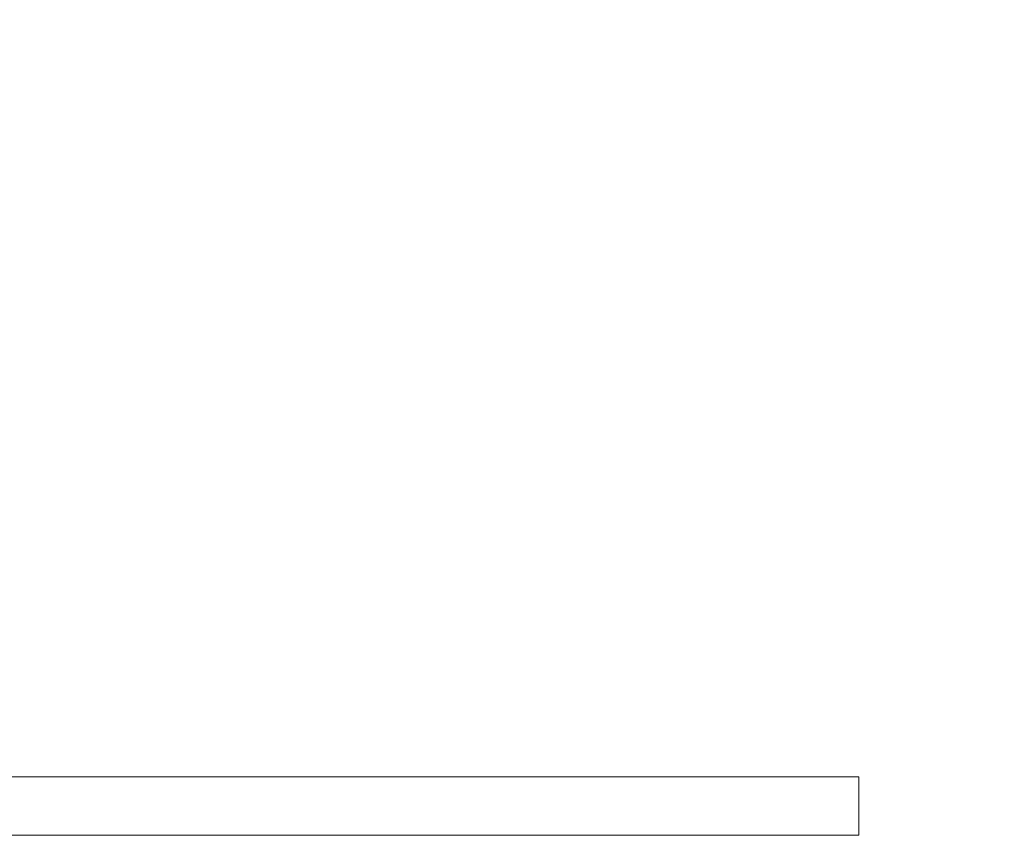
# Model space of a CAD drawing. Header units: millimetres. Extents: x -30280 to 19093, y -17460 to 4378.
# Tile 248 of 256: x 3404 to 4080, y -17310 to -16750. Entities that reach past the tile are written whole.
import ezdxf

# ---------------------------------------------------------------- set-up
doc = ezdxf.new("R2010")
doc.units = ezdxf.units.MM
doc.header["$MEASUREMENT"] = 0
for name, color, linetype in [('Nuevo_06_COT_Generals', 7, 'Continuous'), ('Nuevo_12_FAÇ_Façana', 7, 'Continuous'), ('Nuevo_Puertas Archicad', 7, 'Continuous')]:
    doc.layers.add(name, color=color, linetype=linetype)
doc.layers.add('Nuevo_06_COT_Generals_Pluma_Nº__1', color=7, linetype='Continuous', lineweight=5)
doc.layers.add('Nuevo_Puertas Archicad_Pluma_Nº__1', color=7, linetype='Continuous', lineweight=5)
doc.styles.add('Estilo_Generado_1', font='txt')
doc.dimstyles.new('Estilo_Generado__2', dxfattribs={"dimtxt": 100, "dimasz": 38, "dimexe": 0.18, "dimexo": 300, "dimgap": 0, "dimtad": 1, "dimlfac": 0.001, "dimzin": 0, "dimdsep": 46, "dimtxsty": 'Estilo_Generado_1', "dimblk": 'ARROWHEAD_2', "dimblk1": 'ARROWHEAD_2', "dimblk2": 'ARROWHEAD_2', "dimcen": 0.09, "dimclrd": 7, "dimclre": 7, "dimclrt": 7, "dimadec": 0, "dimazin": 0, "dimtfac": 1, "dimtdec": 4, "dimtmove": 0, "dimatfit": 3, "dimfxl": 0, "dimtolj": 1, "dimtzin": 0, "dimarcsym": 0})

# ---------------------------------------------------------------- blocks, each defined once
blk = doc.blocks.new('Puerta Corredera Exterior 27_2')
at = {"layer": 'Nuevo_Puertas Archicad', "linetype": 'Continuous', "lineweight": 0, "true_color": 0xffffff}
h = blk.add_hatch(dxfattribs=at)
h.set_pattern_fill('Hormigón_en_Masa_0001', style=0, pattern_type=2)
h.set_pattern_definition([(0, (0, 0), (0, 779.42), [48.75, -401.25]), (0, (225, 389.7), (0, 779.42), [48.75, -401.25]), (60, (0, 0), (-675, 389.7), [48.75, -401.25]), (60, (450, 0), (-675, 389.7), [48.75, -401.25]), (120, (48.75, 0), (675, 389.7), [48.75, -401.25]), (120, (498.75, 0), (675, 389.7), [48.75, -401.25]), (0, (0, 75), (0, 150), [0, -150, 0, -225]), (45, (75, 75), (-106.066, 106.066), [0, -112.5, 0, -187.5])])
h.paths.add_polyline_path([(460.2, 45), (460.2, 5), (2560.2, 5), (2560.2, 45)])
at = {"layer": 'Nuevo_Puertas Archicad_Pluma_Nº__1', "color": 7, "linetype": 'Continuous', "lineweight": 5}
for p, q in [((460.2, 45), (2560.2, 45)), ((460.2, 5), (460.2, 45)), ((2560.2, 5), (460.2, 5))]:
    blk.add_line(p, q, dxfattribs=at)
blk = doc.blocks.new('Muro_60_1', base_point=(5828.89, -17264.98))
at = {"layer": 'Nuevo_Puertas Archicad', "color": 253, "linetype": 'Continuous', "lineweight": 5, "true_color": 0xa4a4a6, "zscale": 1000, "rotation": 180}
blk.add_blockref('Puerta Corredera Exterior 27_2', (4439.84, -17264.98), dxfattribs=at)
blk = doc.blocks.new('*D674')
at = {"layer": 'Nuevo_06_COT_Generals_Pluma_Nº__1', "color": 7, "linetype": 'Continuous', "lineweight": 5}
for p, q in [((2769.47, -16369.12), (2769.13, -16818.98)), ((2754.99, -16431.61), (2783.89, -16381.63)), ((5749.67, -16433.82), (5778.58, -16383.84)), ((2769.44, -16406.62), (2622.17, -16406.51)), ((5764.12, -16408.83), (2769.44, -16406.62))]:
    blk.add_line(p, q, dxfattribs=at)
at = {"layer": 'Nuevo_06_COT_Generals_Pluma_Nº__1', "color": 7, "lineweight": 5, "char_height": 100, "attachment_point": 7, "rotation": 359.95766, "style": 'Estilo_Generado_1'}
for s, insert in [('\\A1;{\\pql;\\fGotham Book|b0|i0|c0|p0;\\W1.000000;0,15}', (2783.9, -16386.63)), ('\\A1;{\\pql;\\fGotham Book|b0|i0|c0|p0;\\W1.000000;2,99}', (4129.41, -16387.62))]:
    blk.add_mtext(s, dxfattribs=dict(at, insert=insert))
blk = doc.blocks.new('ARROWHEAD_2')
at = {"color": 0, "linetype": 'Continuous', "lineweight": 0}
for p, q in [((-0.378, -0.655), (0.378, 0.655)), ((0, 0), (-1, 0))]:
    blk.add_line(p, q, dxfattribs=at)

msp = doc.modelspace()

# ---------------------------------------------------------------- block references
at = {"layer": 'Nuevo_12_FAÇ_Façana', "color": 7, "lineweight": 20}
msp.add_blockref('Muro_60_1', (5828.891, -17264.976), dxfattribs=at)

# ---------------------------------------------------------------- next in the draw order: dimensions: what is measured, and where the dimension line sits
at = {"layer": 'Nuevo_06_COT_Generals', "color": 7, "linetype": 'Continuous', "lineweight": 5}
dim = msp.add_linear_dim(base=(2769.439, -16406.617), p1=(5763.891, -16723.976), p2=(2768.913, -17118.976), angle=179.957656, dimstyle='Estilo_Generado__2', dxfattribs=at)
dim.commit()
dim.dimension.update_dxf_attribs({"geometry": '*D674', "text_midpoint": (4258.906, -16337.718), "dimtype": 160, "text_rotation": 359.957656})

doc.saveas('drawing.dxf')
